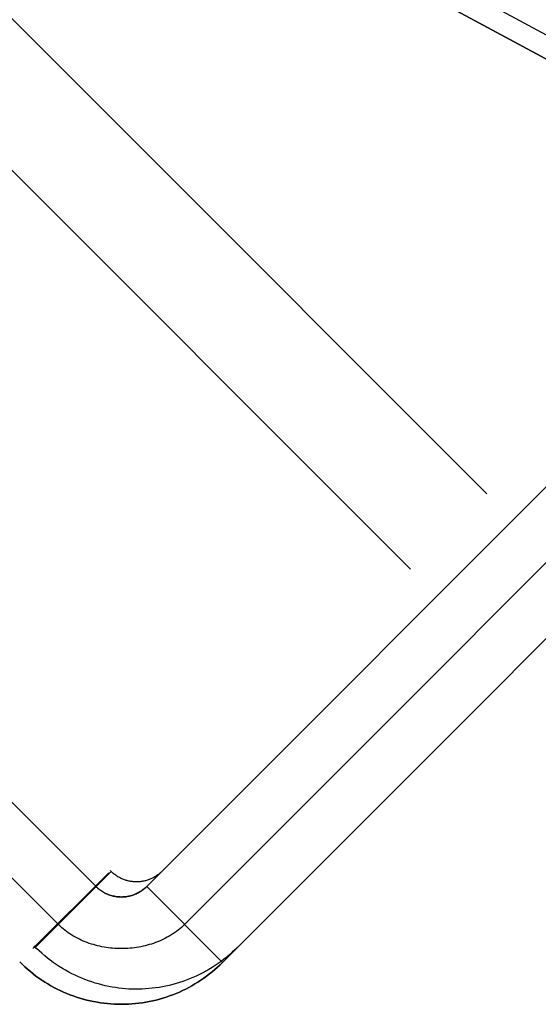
# Model space of a CAD drawing. Header units: millimetres. Extents: x -1690 to 192, y -898 to 54.
# Tile 167 of 256: x 156 to 163, y -898 to -884. Entities that reach past the tile are written whole.
import ezdxf

# ---------------------------------------------------------------- set-up
doc = ezdxf.new("R2010")
doc.units = ezdxf.units.MM
doc.header["$MEASUREMENT"] = 0
doc.layers.add('OVIDIO 186x93x72h', color=7, linetype='Continuous')

msp = doc.modelspace()

# ---------------------------------------------------------------- linework, layer by layer
at = {"layer": 'OVIDIO 186x93x72h', "extrusion": (-0.202852, 0.108979, 0.973126)}
for points in [[(701.612, 553.598), (701.612, 714.254)], [(701.612, 714.254), (701.612, 553.598)], [(701.907, 714.254), (701.907, 553.598)], [(702.202, 553.598), (702.202, 714.254)], [(702.202, 714.254), (702.202, 553.598)]]:
    msp.add_lwpolyline(points, dxfattribs=at)
at = {"layer": 'OVIDIO 186x93x72h', "extrusion": (0.26556, 0.881185, 0.391139)}
for points in [[(-416.257, 972.859), (-369.936, 912.741)], [(-369.936, 912.741), (-416.257, 972.859)]]:
    msp.add_lwpolyline(points, dxfattribs=at)
at = {"layer": 'OVIDIO 186x93x72h', "extrusion": (0.265507, 0.881208, 0.391124)}
for points in [[(-369.863, 914.174), (-415.483, 973.394)], [(-415.483, 973.394), (-369.863, 914.174)]]:
    msp.add_lwpolyline(points, dxfattribs=at)
at = {"layer": 'OVIDIO 186x93x72h'}
for points in [[(126.245, -854.721), (162.437, -890.913)], [(125.185, -855.782), (161.369, -891.966)], [(190.202, -863.879), (157.676, -896.405)], [(157.676, -896.405), (190.202, -863.879)], [(158.207, -896.936), (190.733, -864.409)], [(191.263, -864.94), (158.737, -897.466)], [(158.737, -897.466), (191.263, -864.94)], [(138.761, -879.258), (156.431, -896.928)], [(157.676, -896.405), (158.737, -897.466)], [(158.737, -897.466), (157.676, -896.405)]]:
    msp.add_lwpolyline(points, dxfattribs=at)
at = {"layer": 'OVIDIO 186x93x72h', "extrusion": (0.000405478, -0.000405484, 1)}
for points in [[(156.964, -896.401), (139.292, -878.729)], [(139.292, -878.729), (156.964, -896.401)]]:
    msp.add_lwpolyline(points, dxfattribs=at)
at = {"layer": 'OVIDIO 186x93x72h', "extrusion": (0, 1, 0)}
for points in [[(-165.568, 718.874), (749.111, 718.874)], [(749.111, 717.374), (-165.568, 717.374)], [(749.111, 718.874), (-165.568, 718.874)], [(-165.568, 717.374), (749.111, 717.374)], [(-165.57, 716.988), (749.111, 716.988)], [(-165.189, 715.085), (749.111, 715.085)], [(749.111, 715.085), (-165.189, 715.085)], [(-165.568, 717.333), (749.111, 717.333)]]:
    msp.add_lwpolyline(points, dxfattribs=at)
at = {"layer": 'OVIDIO 186x93x72h', "extrusion": (7.53877e-07, 1, 0)}
for points in [[(749.11, 716.428), (-165.19, 716.426)], [(-165.19, 716.426), (749.11, 716.428)]]:
    msp.add_lwpolyline(points, dxfattribs=at)
at = {"layer": 'OVIDIO 186x93x72h', "extrusion": (0.999884, -0.000231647, -0.015199)}
for points in [[(-896.363, -0.267), (-885.387, 719.84)], [(-885.387, 719.84), (-896.363, -0.267)]]:
    msp.add_lwpolyline(points, dxfattribs=at)
at = {"layer": 'OVIDIO 186x93x72h', "extrusion": (-0.000231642, 0.999884, -0.015217)}
for points in [[(-168.431, 703.816), (-157.469, -16.267)], [(-157.469, -16.267), (-168.431, 703.816)], [(-158.529, -16.284), (-169.492, 703.8)], [(-169.492, 703.8), (-158.529, -16.284)]]:
    msp.add_lwpolyline(points, dxfattribs=at)
at = {"layer": 'OVIDIO 186x93x72h', "extrusion": (0.999884, -0.000231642, -0.015217)}
for points in [[(-896.516, -0.253), (-885.553, 719.844)], [(-898.015, -0.229), (-887.053, 719.861)]]:
    msp.add_lwpolyline(points, dxfattribs=at)
at = {"layer": 'OVIDIO 186x93x72h', "extrusion": (0.999885, -0.000231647, -0.015188)}
for points in [[(-886.436, 719.842), (-897.421, -0.255)], [(-897.421, -0.255), (-886.436, 719.842)]]:
    msp.add_lwpolyline(points, dxfattribs=at)
at = {"layer": 'OVIDIO 186x93x72h', "extrusion": (0.015219, 0.015219, 0.999768)}
for points in [[(157.698, -896.298), (157.689, -896.307), (157.68, -896.315), (157.671, -896.323), (157.661, -896.331), (157.652, -896.339), (157.642, -896.346), (157.631, -896.354), (157.621, -896.361), (157.61, -896.368), (157.6, -896.374), (157.589, -896.381), (157.578, -896.387), (157.566, -896.393), (157.555, -896.398), (157.543, -896.403), (157.532, -896.408), (157.52, -896.413), (157.508, -896.417), (157.496, -896.421), (157.484, -896.425), (157.471, -896.428), (157.459, -896.431), (157.447, -896.434), (157.434, -896.436), (157.422, -896.438), (157.41, -896.44), (157.397, -896.442), (157.385, -896.443), (157.373, -896.444), (157.36, -896.444), (157.348, -896.444), (157.336, -896.444), (157.324, -896.444), (157.311, -896.443), (157.299, -896.442), (157.287, -896.441), (157.275, -896.44), (157.262, -896.438), (157.25, -896.435), (157.238, -896.433), (157.225, -896.43), (157.213, -896.427), (157.201, -896.423), (157.189, -896.42), (157.177, -896.415), (157.165, -896.411), (157.153, -896.406), (157.141, -896.401), (157.13, -896.396), (157.118, -896.39), (157.107, -896.384), (157.096, -896.378), (157.085, -896.372), (157.074, -896.365), (157.064, -896.358), (157.053, -896.351), (157.043, -896.343), (157.033, -896.336), (157.023, -896.328), (157.014, -896.32), (157.005, -896.311), (156.996, -896.303), (156.987, -896.294), (156.979, -896.285)], [(158.758, -897.359), (158.722, -897.394), (158.685, -897.428), (158.647, -897.462), (158.608, -897.495), (158.568, -897.526), (158.528, -897.557), (158.486, -897.586), (158.444, -897.615), (158.402, -897.642), (158.358, -897.668), (158.314, -897.694), (158.27, -897.718), (158.224, -897.74), (158.179, -897.762), (158.133, -897.782), (158.086, -897.802), (158.04, -897.82), (157.993, -897.836), (157.946, -897.852), (157.898, -897.866), (157.851, -897.879), (157.803, -897.891), (157.755, -897.902), (157.708, -897.911), (157.66, -897.919), (157.612, -897.926), (157.565, -897.932), (157.518, -897.937), (157.471, -897.94), (157.424, -897.943), (157.377, -897.944), (157.331, -897.944), (157.285, -897.944), (157.238, -897.942), (157.192, -897.939), (157.144, -897.934), (157.097, -897.929), (157.05, -897.923), (157.002, -897.915), (156.955, -897.906), (156.907, -897.896), (156.859, -897.885), (156.812, -897.872), (156.765, -897.859), (156.717, -897.844), (156.67, -897.827), (156.623, -897.81), (156.577, -897.791), (156.531, -897.771), (156.485, -897.75), (156.44, -897.728), (156.395, -897.705), (156.35, -897.68), (156.307, -897.654), (156.264, -897.627), (156.221, -897.599), (156.179, -897.57), (156.138, -897.54), (156.098, -897.509), (156.059, -897.476), (156.02, -897.443), (155.983, -897.409), (155.946, -897.374), (155.91, -897.338)]]:
    msp.add_lwpolyline(points, dxfattribs=at)
at = {"layer": 'OVIDIO 186x93x72h', "extrusion": (0.014183, 0.014097, 0.9998)}
for points in [[(155.921, -897.362), (156.985, -896.305)], [(156.985, -896.305), (155.921, -897.362)]]:
    msp.add_lwpolyline(points, dxfattribs=at)
at = {"layer": 'OVIDIO 186x93x72h', "extrusion": (0.01522, 0.01522, 0.999768)}
msp.add_lwpolyline([(155.93, -897.359), (156.991, -896.298)], dxfattribs=at)
at = {"layer": 'OVIDIO 186x93x72h'}
for points in [[(157.676, -896.405, -2.626), (157.664, -896.417, -2.627), (157.652, -896.428, -2.629), (157.64, -896.438, -2.63), (157.627, -896.449, -2.631), (157.614, -896.458, -2.632), (157.6, -896.468, -2.633), (157.586, -896.477, -2.634), (157.572, -896.485, -2.635), (157.558, -896.493, -2.636), (157.543, -896.5, -2.637), (157.528, -896.507, -2.638), (157.513, -896.514, -2.639), (157.498, -896.52, -2.64), (157.483, -896.526, -2.641), (157.467, -896.531, -2.642), (157.451, -896.535, -2.643), (157.436, -896.539, -2.643), (157.42, -896.542, -2.644), (157.404, -896.545, -2.645), (157.387, -896.548, -2.646), (157.371, -896.549, -2.647), (157.355, -896.551, -2.648), (157.339, -896.551, -2.649), (157.322, -896.552, -2.65), (157.306, -896.551, -2.65), (157.289, -896.551, -2.651), (157.273, -896.549, -2.652), (157.257, -896.548, -2.652), (157.241, -896.545, -2.653), (157.224, -896.542, -2.653), (157.208, -896.539, -2.654), (157.192, -896.535, -2.654), (157.177, -896.531, -2.655), (157.161, -896.526, -2.655), (157.145, -896.52, -2.655), (157.13, -896.514, -2.656), (157.115, -896.508, -2.656), (157.1, -896.501, -2.656), (157.092, -896.497, -2.656), (157.085, -896.493, -2.656), (157.077, -896.489, -2.656), (157.07, -896.485, -2.656), (157.063, -896.481, -2.656), (157.056, -896.477, -2.656), (157.049, -896.472, -2.656), (157.042, -896.467, -2.656), (157.035, -896.463, -2.656), (157.028, -896.458, -2.656), (157.021, -896.453, -2.656), (157.014, -896.447, -2.656), (157.007, -896.442, -2.656), (157.001, -896.436, -2.656), (156.994, -896.431, -2.656), (156.988, -896.425, -2.656), (156.981, -896.419, -2.656), (156.975, -896.413, -2.656), (156.969, -896.406, -2.656), (156.963, -896.4, -2.656)], [(156.963, -896.4, -2.656), (156.969, -896.406, -2.656), (156.975, -896.413, -2.656), (156.981, -896.419, -2.656), (156.988, -896.425, -2.656), (156.994, -896.431, -2.656), (157.001, -896.436, -2.656), (157.007, -896.442, -2.656), (157.014, -896.447, -2.656), (157.021, -896.453, -2.656), (157.028, -896.458, -2.656), (157.035, -896.463, -2.656), (157.042, -896.467, -2.656), (157.049, -896.472, -2.656), (157.056, -896.477, -2.656), (157.063, -896.481, -2.656), (157.07, -896.485, -2.656), (157.077, -896.489, -2.656), (157.085, -896.493, -2.656), (157.092, -896.497, -2.656), (157.1, -896.501, -2.656), (157.115, -896.508, -2.656), (157.13, -896.514, -2.656), (157.145, -896.52, -2.655), (157.161, -896.526, -2.655), (157.177, -896.531, -2.655), (157.192, -896.535, -2.654), (157.208, -896.539, -2.654), (157.224, -896.542, -2.653), (157.241, -896.545, -2.653), (157.257, -896.548, -2.652), (157.273, -896.549, -2.652), (157.289, -896.551, -2.651), (157.306, -896.551, -2.65), (157.322, -896.552, -2.65), (157.339, -896.551, -2.649), (157.355, -896.551, -2.648), (157.371, -896.549, -2.647), (157.387, -896.548, -2.646), (157.404, -896.545, -2.645), (157.42, -896.542, -2.644), (157.436, -896.539, -2.643), (157.451, -896.535, -2.643), (157.467, -896.531, -2.642), (157.483, -896.526, -2.641), (157.498, -896.52, -2.64), (157.513, -896.514, -2.639), (157.528, -896.507, -2.638), (157.543, -896.5, -2.637), (157.558, -896.493, -2.636), (157.572, -896.485, -2.635), (157.586, -896.477, -2.634), (157.6, -896.468, -2.633), (157.614, -896.458, -2.632), (157.627, -896.449, -2.631), (157.64, -896.438, -2.63), (157.652, -896.428, -2.629), (157.664, -896.417, -2.627), (157.676, -896.405, -2.626)], [(158.207, -896.936, -2.626), (158.185, -896.956, -2.627), (158.162, -896.977, -2.627), (158.139, -896.996, -2.628), (158.115, -897.015, -2.628), (158.091, -897.033, -2.628), (158.067, -897.051, -2.629), (158.042, -897.067, -2.629), (158.016, -897.084, -2.629), (157.99, -897.099, -2.63), (157.964, -897.114, -2.63), (157.938, -897.128, -2.631), (157.911, -897.142, -2.631), (157.883, -897.155, -2.631), (157.856, -897.167, -2.632), (157.828, -897.178, -2.632), (157.8, -897.189, -2.632), (157.771, -897.2, -2.633), (157.742, -897.209, -2.633), (157.713, -897.218, -2.633), (157.684, -897.226, -2.634), (157.655, -897.234, -2.634), (157.625, -897.241, -2.634), (157.595, -897.247, -2.635), (157.565, -897.253, -2.635), (157.535, -897.258, -2.635), (157.505, -897.262, -2.636), (157.475, -897.266, -2.636), (157.444, -897.269, -2.636), (157.414, -897.271, -2.637), (157.383, -897.273, -2.637), (157.353, -897.274, -2.637), (157.322, -897.274, -2.638), (157.292, -897.274, -2.638), (157.261, -897.273, -2.638), (157.231, -897.271, -2.638), (157.2, -897.269, -2.639), (157.17, -897.266, -2.639), (157.139, -897.262, -2.639), (157.109, -897.258, -2.639), (157.079, -897.253, -2.64), (157.049, -897.247, -2.64), (157.019, -897.241, -2.64), (156.99, -897.234, -2.64), (156.96, -897.227, -2.64), (156.931, -897.218, -2.641), (156.902, -897.209, -2.641), (156.873, -897.2, -2.641), (156.845, -897.19, -2.641), (156.817, -897.179, -2.641), (156.789, -897.167, -2.641), (156.761, -897.155, -2.642), (156.734, -897.142, -2.642), (156.707, -897.129, -2.642), (156.68, -897.114, -2.642), (156.654, -897.099, -2.642), (156.628, -897.084, -2.642), (156.603, -897.068, -2.642), (156.578, -897.051, -2.642), (156.554, -897.033, -2.642), (156.529, -897.015, -2.642), (156.506, -896.996, -2.642), (156.483, -896.977, -2.643), (156.46, -896.957, -2.643), (156.438, -896.936, -2.643), (156.432, -896.93, -2.643)], [(158.737, -897.466, -2.626), (158.702, -897.5, -2.626), (158.666, -897.534, -2.626), (158.629, -897.566, -2.626), (158.591, -897.598, -2.626), (158.553, -897.628, -2.626), (158.514, -897.658, -2.626), (158.474, -897.687, -2.626), (158.434, -897.715, -2.626), (158.392, -897.741, -2.626), (158.351, -897.767, -2.626), (158.308, -897.792, -2.626), (158.265, -897.816, -2.626), (158.222, -897.838, -2.626), (158.178, -897.86, -2.626), (158.133, -897.88, -2.626), (158.088, -897.9, -2.626), (158.042, -897.918, -2.626), (157.996, -897.935, -2.626), (157.95, -897.951, -2.626), (157.903, -897.966, -2.626), (157.856, -897.979, -2.626), (157.808, -897.992, -2.626), (157.76, -898.003, -2.626), (157.712, -898.013, -2.626), (157.664, -898.022, -2.626), (157.616, -898.03, -2.626), (157.567, -898.037, -2.626), (157.518, -898.042, -2.626), (157.469, -898.047, -2.626), (157.42, -898.05, -2.626), (157.371, -898.051, -2.626), (157.322, -898.052, -2.626), (157.273, -898.051, -2.626), (157.224, -898.049, -2.626), (157.175, -898.046, -2.626), (157.126, -898.042, -2.626), (157.078, -898.037, -2.626), (157.029, -898.03, -2.626), (156.981, -898.022, -2.626), (156.932, -898.013, -2.626), (156.884, -898.003, -2.626), (156.837, -897.992, -2.626), (156.789, -897.979, -2.626), (156.742, -897.965, -2.626), (156.695, -897.951, -2.626), (156.649, -897.935, -2.626), (156.603, -897.918, -2.626), (156.557, -897.9, -2.626), (156.512, -897.881, -2.626), (156.467, -897.86, -2.626), (156.423, -897.839, -2.626), (156.379, -897.816, -2.626), (156.335, -897.793, -2.626), (156.293, -897.768, -2.626), (156.251, -897.742, -2.626), (156.209, -897.715, -2.626), (156.168, -897.687, -2.626), (156.127, -897.657, -2.626), (156.088, -897.627, -2.626), (156.049, -897.595, -2.626), (156.01, -897.562, -2.626), (155.972, -897.528, -2.626), (155.935, -897.493, -2.626), (155.899, -897.457, -2.626)], [(155.899, -897.457, -2.626), (155.935, -897.493, -2.626), (155.972, -897.528, -2.626), (156.01, -897.562, -2.626), (156.049, -897.595, -2.626), (156.088, -897.627, -2.626), (156.127, -897.657, -2.626), (156.168, -897.687, -2.626), (156.209, -897.715, -2.626), (156.251, -897.742, -2.626), (156.293, -897.768, -2.626), (156.335, -897.793, -2.626), (156.379, -897.816, -2.626), (156.423, -897.839, -2.626), (156.467, -897.86, -2.626), (156.512, -897.881, -2.626), (156.557, -897.9, -2.626), (156.603, -897.918, -2.626), (156.649, -897.935, -2.626), (156.695, -897.951, -2.626), (156.742, -897.965, -2.626), (156.789, -897.979, -2.626), (156.837, -897.992, -2.626), (156.884, -898.003, -2.626), (156.932, -898.013, -2.626), (156.981, -898.022, -2.626), (157.029, -898.03, -2.626), (157.078, -898.037, -2.626), (157.126, -898.042, -2.626), (157.175, -898.046, -2.626), (157.224, -898.049, -2.626), (157.273, -898.051, -2.626), (157.322, -898.052, -2.626), (157.371, -898.051, -2.626), (157.42, -898.05, -2.626), (157.469, -898.047, -2.626), (157.518, -898.042, -2.626), (157.567, -898.037, -2.626), (157.616, -898.03, -2.626), (157.664, -898.022, -2.626), (157.712, -898.013, -2.626), (157.76, -898.003, -2.626), (157.808, -897.992, -2.626), (157.856, -897.979, -2.626), (157.903, -897.966, -2.626), (157.95, -897.951, -2.626), (157.996, -897.935, -2.626), (158.042, -897.918, -2.626), (158.088, -897.9, -2.626), (158.133, -897.88, -2.626), (158.178, -897.86, -2.626), (158.222, -897.838, -2.626), (158.265, -897.816, -2.626), (158.308, -897.792, -2.626), (158.351, -897.767, -2.626), (158.392, -897.741, -2.626), (158.434, -897.715, -2.626), (158.474, -897.687, -2.626), (158.514, -897.658, -2.626), (158.553, -897.628, -2.626), (158.591, -897.598, -2.626), (158.629, -897.566, -2.626), (158.666, -897.534, -2.626), (158.702, -897.5, -2.626), (158.737, -897.466, -2.626)]]:
    msp.add_polyline3d(points, dxfattribs=at)

doc.saveas('drawing.dxf')
